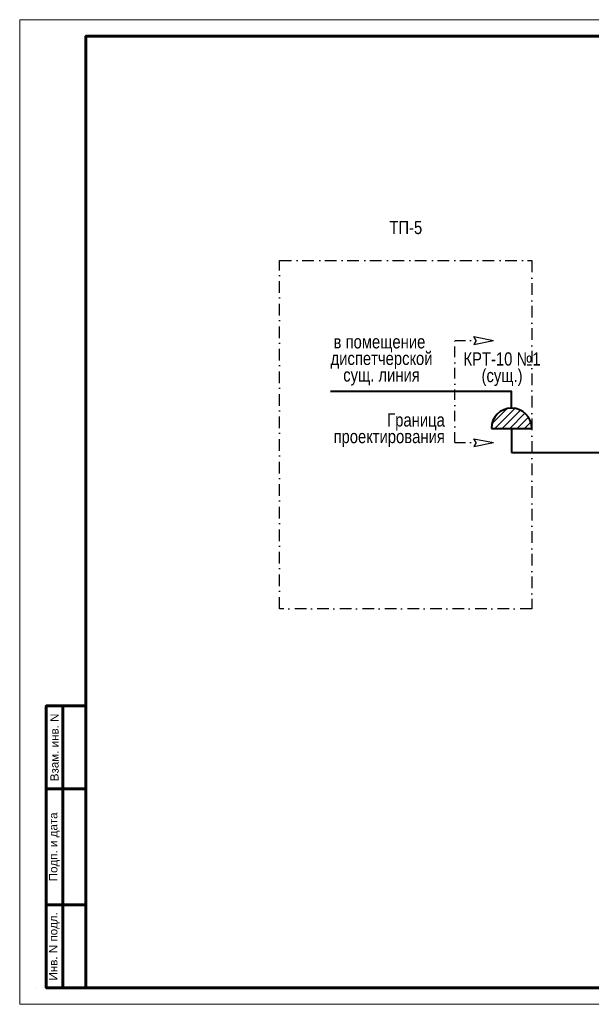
# Model space of a CAD drawing. Header units: millimetres. Extents: x 523431 to 527346, y -48565 to -47721.
# Tile 99 of 217: x 525472 to 525645, y -48565 to -48268. Entities that reach past the tile are written whole.
import ezdxf
from ezdxf.enums import TextEntityAlignment as Align

# ---------------------------------------------------------------- set-up
doc = ezdxf.new("R2010")
doc.units = ezdxf.units.MM
doc.linetypes.add('DASHDOT', pattern=[25.4, 12.7, -6.35, 0, -6.35])
doc.linetypes.add('Штрихпунктирная', pattern=[670.277762, 352.777767, -176.388884, 0, -141.111112])
for name, color, linetype, lineweight in [('ВК-линия контур', 132, 'Continuous', 15), ('ВК-линия основная', 1, 'Continuous', 30), ('ВК-линия толстая', 30, 'Continuous', 60), ('ВК-Текст', 1, 'Continuous', 30), ('Пожарка', 1, 'Continuous', 40)]:
    doc.layers.add(name, color=color, linetype=linetype, lineweight=lineweight)
doc.styles.get("Standard").update_dxf_attribs({"font": 'arial.ttf'})
doc.linetypes.add('_KABEL500', pattern='A,7,[130,ltypeshp.shx,S=0.9,R=-45,X=0,Y=0.6363],1.5,[130,ltypeshp.shx,S=0.9,R=-45,X=0,Y=0.6363],1.5,[130,ltypeshp.shx,S=0.9,R=-45,X=0,Y=0.6363],5', length=15)

# ---------------------------------------------------------------- blocks, each defined once
blk = doc.blocks.new('*U31')
at = {"layer": 'ВК-линия контур', "color": 0}
for p, q in [((-420, 297), (0, 297)), ((-420, 0), (-420, 297)), ((0, 0), (-420, 0))]:
    blk.add_line(p, q, dxfattribs=at)
at = {"layer": 'ВК-линия контур', "color": 0, "lineweight": 0}
blk.add_lwpolyline([(-415, 5), (-415, 5)], close=True, dxfattribs=at).dxf.unprotected_set("ltscale", 0)
at = {"layer": 'ВК-линия основная', "color": 0}
for points in [[(-400, 287), (-400, 287)], [(-400, 90), (-400, 90)]]:
    blk.add_lwpolyline(points, dxfattribs=at)
at = {"layer": 'ВК-линия толстая', "color": 0}
for points in [[(-400, 5), (-400, 292), (-5, 292), (-5, 5)], [(-400, 278), (-400, 278), (-400, 278), (-400, 278)], [(-407, 65), (-412, 65), (-412, 90), (-407, 90)], [(-400, 65), (-407, 65), (-407, 90), (-400, 90)], [(-400, 90), (-400, 90), (-400, 90), (-400, 90)], [(-400, 90), (-400, 90), (-400, 90), (-400, 90)], [(-400, 90), (-400, 90), (-400, 90), (-400, 90)], [(-400, 90), (-400, 90), (-400, 90), (-400, 90)], [(-407, 30), (-412, 30), (-412, 65), (-407, 65)], [(-400, 30), (-407, 30), (-407, 65), (-400, 65)], [(-407, 5), (-412, 5), (-412, 30), (-407, 30)], [(-400, 5), (-407, 5), (-407, 30), (-400, 30)]]:
    blk.add_lwpolyline(points, close=True, dxfattribs=at)
for points in [[(-400, 287), (-400, 287)], [(-400, 287), (-400, 287)], [(-400, 287), (-400, 287)], [(-400, 287), (-400, 287)], [(-400, 90), (-400, 90)], [(-400, 90), (-400, 90)], [(-400, 90), (-400, 90)], [(-400, 90), (-400, 90)], [(-400, 90), (-400, 90)], [(-400, 90), (-400, 90)], [(-400, 90), (-400, 90)]]:
    blk.add_lwpolyline(points, dxfattribs=at)
at = {"layer": 'ВК-Текст', "color": 0, "rotation": 90}
for s, insert, char_height, width, attachment_point in [('\\pi2;Справ. N', (-400, 287), 0.0000208, 0.000208, 4), ('\\pi2;Перв. примен.', (-400, 287), 0.0000208, 0.000208, 4), ('\\pi2;Согласовано', (-400, 90), 0.00000385, 0.0000385, 4), ('\\pi2.5;Инв. N дубл.', (-400, 90), 0.00000417, 0.0000417, 4), ('\\pi2.5;Подп. дата', (-400, 90), 0.00000417, 0.0000583, 4), ('Взам. инв. N', (-409.5, 77.5), 2.5, 25, 5), ('Подп. и дата', (-409.5, 47.5), 2.5, 35, 5), ('Инв. N подл.', (-409.5, 17.5), 2.5, 25, 5)]:
    blk.add_mtext(s, dxfattribs=dict(at, insert=insert, char_height=char_height, width=width, attachment_point=attachment_point))
at = {"layer": 'ВК-Текст', "color": 0}
blk.add_attdef('ЛИСТ_АЛ', text='', height=2.5, dxfattribs=at).set_placement((-10, 288.5), align=Align.MIDDLE_CENTER)
at = {"layer": 'ВК-Текст', "color": 0, "ltscale": 0.5}
blk.add_attdef('ВЕРХНИЙ_ШИФР', text='', height=0.000005, rotation=180, dxfattribs=at).set_placement((-400, 278), align=Align.MIDDLE_CENTER)
at = {"layer": 'ВК-Текст', "color": 0, "flags": 12}
blk.add_attdef('ФОРМАТ_ЛИСТА', (-42, 1.56), '', height=2.5, dxfattribs=at)

msp = doc.modelspace()

# ---------------------------------------------------------------- hatches: boundary and pattern name
at = {"ltscale": 2}
h = msp.add_hatch(dxfattribs=at)
h.set_pattern_fill('ANSI31', color=1, scale=0.5, angle=360)
h.set_pattern_definition([(45, (24.2048, -16.1793), (-1.122532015, 1.122532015), [])])
h.paths.add_polyline_path([(525626.85, -48391.03, 1), (525614.64, -48391.03)])

# ---------------------------------------------------------------- linework, layer by layer
at = {"color": 7, "ltscale": 200}
for p, q in [((525610.09, -48364.51), (525609.3, -48363.31)), ((525609.3, -48363.31), (525615.3, -48364.51)), ((525610.09, -48364.51), (525609.3, -48365.71)), ((525609.3, -48365.71), (525615.3, -48364.51)), ((525610.09, -48395.33), (525609.3, -48394.13)), ((525609.3, -48394.13), (525615.3, -48395.33)), ((525610.09, -48395.33), (525609.3, -48396.53)), ((525609.3, -48396.53), (525615.3, -48395.33))]:
    msp.add_line(p, q, dxfattribs=at)
at = {"linetype": 'DASHDOT', "ltscale": 0.25}
msp.add_line((525603.6, -48395.33), (525603.6, -48364.51), dxfattribs=at)
at = {"color": 7, "linetype": 'DASHDOT', "ltscale": 0.25}
for p, q in [((525603.6, -48364.51), (525610.09, -48364.51)), ((525603.6, -48395.33), (525610.09, -48395.33))]:
    msp.add_line(p, q, dxfattribs=at)
at = {"linetype": 'Штрихпунктирная', "ltscale": 0.01}
msp.add_lwpolyline([(525550.74, -48340.42), (525626.85, -48340.42), (525626.85, -48445.42), (525550.74, -48445.42), (525550.74, -48340.42)], dxfattribs=at)
at = {"layer": 'Пожарка', "ltscale": 2}
msp.add_line((525614.64, -48391.03), (525626.85, -48391.03), dxfattribs=at)
at = {"layer": 'Пожарка', "linetype": '_KABEL500'}
for p, q in [((525620.74, -48391.03), (525620.74, -48398.3)), ((525620.74, -48398.3), (525732.96, -48398.3))]:
    msp.add_line(p, q, dxfattribs=at)
at = {"layer": 'Пожарка', "ltscale": 2}
msp.add_lwpolyline([(525620.74, -48384.92), (525620.74, -48379.92), (525566.1, -48379.92)], dxfattribs=at)
msp.add_arc((525620.74, -48391.03), 6.11, 0, 180, dxfattribs=at)

# ---------------------------------------------------------------- block references
ref = msp.add_blockref('*U31', (525892.29, -48564.75))
ref.add_attrib('ВЕРХНИЙ_ШИФР', '1984-11.Р 01.06.01 РЗ.Э1-01', dxfattribs={"layer": 'ВК-Текст', "color": 0, "ltscale": 0.5, "height": 0.000005, "rotation": 180}).set_placement((525492.29, -48286.75), align=Align.MIDDLE_CENTER)

# ---------------------------------------------------------------- texts
at = {"color": 7, "width": 0.8}
for s, p in [('ТП-5', (525588.8, -48330.42)), ('в помещение ', (525581.48, -48364.9)), ('диспетчерской', (525581.48, -48369.9)), ('КРТ-10 №1', (525617.85, -48370.08)), ('сущ. линия', (525581.48, -48374.9)), ('(сущ.)', (525617.85, -48375.08))]:
    msp.add_text(s, height=4, dxfattribs=at).set_placement(p, align=Align.MIDDLE_CENTER)
for s, p in [('Граница', (525600.59, -48388.48)), ('проектирования', (525600.59, -48393.48))]:
    msp.add_text(s, height=4, dxfattribs=at).set_placement(p, align=Align.MIDDLE_RIGHT)

doc.saveas('drawing.dxf')
